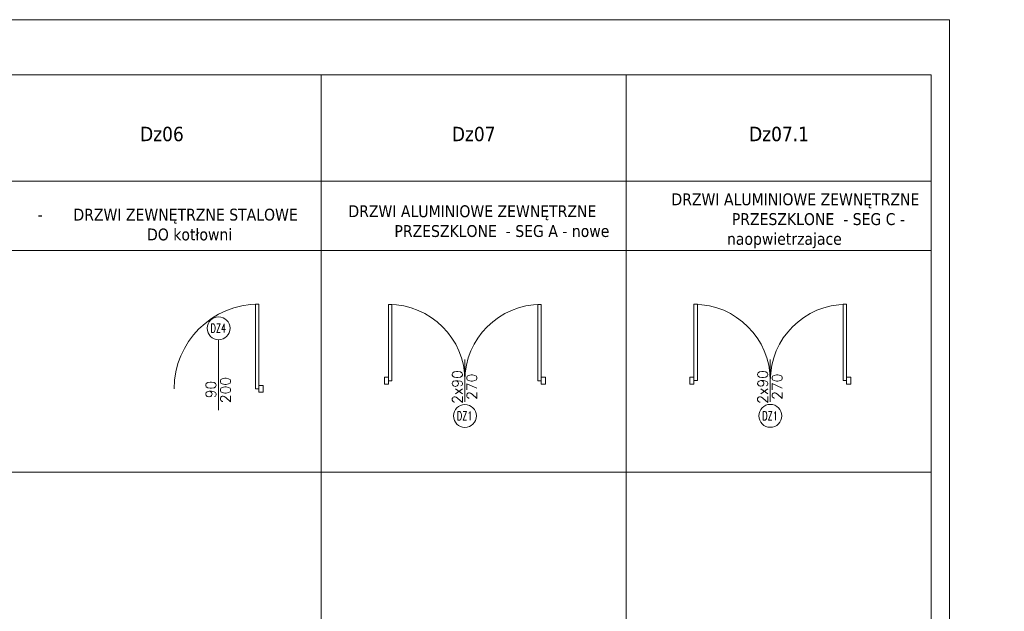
# Model space of a CAD drawing. Header units: millimetres. Extents: x 23192 to 149900, y -396339 to -79279.
# Tile 39 of 136: x 69471 to 70632, y -214559 to -213862. Entities that reach past the tile are written whole.
import ezdxf

# ---------------------------------------------------------------- set-up
doc = ezdxf.new("R2010")
doc.units = ezdxf.units.MM
for name, color, linetype, lineweight in [('0_LEGENDA', 7, 'Continuous', 13), ('Istn-drzwi', 1, 'Continuous', 13), ('PROJ Opis_drzwi', 9, 'Continuous', 15)]:
    doc.layers.add(name, color=color, linetype=linetype, lineweight=lineweight)
doc.styles.add('ARCHETYP', font='romans.shx', dxfattribs={"height": 15})
doc.styles.add('ARIAL', font='tahoma.ttf')

msp = doc.modelspace()

# ---------------------------------------------------------------- linework, layer by layer
at = {"layer": '0_LEGENDA', "linetype": 'ByBlock', "ltscale": 5}
for p, q in [((70567.266, -216539.999), (70567.161, -213861.723)), ((69826.044, -215124.923), (69826.044, -213926.766)), ((70186.044, -215124.921), (70186.044, -213926.765)), ((70545.775, -216524.995), (70545.664, -213926.839)), ((67259.041, -214052.115), (70545.67, -214052.1)), ((67259.041, -214133.771), (70545.673, -214133.755)), ((67259.041, -214395.148), (70545.684, -214395.133))]:
    msp.add_line(p, q, dxfattribs=at)
at = {"layer": '0_LEGENDA'}
for points in [[(70567.266, -216539.999), (67243.902, -216540.05), (67244.041, -213861.894), (70567.161, -213861.726)], [(70545.775, -216524.984), (67259.294, -216525.05), (67259.041, -213926.894), (70545.664, -213926.879)]]:
    msp.add_lwpolyline(points, dxfattribs=at)
at = {"layer": 'Istn-drzwi'}
for points in [[(69748.796, -214196.918), (69748.796, -214296.918), (69752.796, -214296.918), (69752.796, -214196.918)], [(69909.676, -214197.281), (69909.676, -214287.281), (69905.676, -214287.281), (69905.676, -214197.281)], [(70081.676, -214197.281), (70081.676, -214287.281), (70085.676, -214287.281), (70085.676, -214197.281)], [(70269.837, -214197.225), (70269.837, -214287.225), (70265.837, -214287.225), (70265.837, -214197.225)], [(70441.837, -214197.225), (70441.837, -214287.225), (70445.837, -214287.225), (70445.837, -214197.225)], [(69752.796, -214292.918), (69757.796, -214292.918), (69757.796, -214300.918), (69752.796, -214300.918)], [(69905.676, -214283.281), (69900.676, -214283.281), (69900.676, -214291.281), (69905.676, -214291.281)], [(70085.676, -214283.281), (70090.676, -214283.281), (70090.676, -214291.281), (70085.676, -214291.281)], [(70265.837, -214283.225), (70260.837, -214283.225), (70260.837, -214291.225), (70265.837, -214291.225)], [(70445.837, -214283.225), (70450.837, -214283.225), (70450.837, -214291.225), (70445.837, -214291.225)]]:
    msp.add_lwpolyline(points, close=True, dxfattribs=at)
msp.add_lwpolyline([(69705.163, -214238.963), (69705.163, -214321.918)], dxfattribs=at)
for centre, radius, start, end in [((69752.796, -214296.918), 100, 90, 180), ((69905.676, -214287.281), 90, 0, 90), ((70085.676, -214287.281), 90, 90, 180), ((70265.837, -214287.225), 90, 0, 90), ((70445.837, -214287.225), 90, 90, 180)]:
    msp.add_arc(centre, radius, start, end, dxfattribs=at)
at = {"layer": 'PROJ Opis_drzwi'}
for points in [[(69995.676, -214262.281), (69995.676, -214312.281)], [(70355.837, -214262.225), (70355.837, -214312.225)]]:
    msp.add_lwpolyline(points, dxfattribs=at)
for centre in [(69705.163, -214225.463), (69995.676, -214328.781), (70355.837, -214328.725)]:
    msp.add_circle(centre, 13.5, dxfattribs=at)

# ---------------------------------------------------------------- texts
at = {"layer": '0_LEGENDA', "linetype": 'ByBlock', "ltscale": 5, "attachment_point": 1, "style": 'ARIAL'}
for s, insert, char_height, width in [('Dz06', (69612.637, -213987.922), 17, 360), ('\\pxqc;Dz07', (69826.044, -213987.973), 17, 360), ('\\pxqc;Dz07.1', (70186.044, -213987.972), 17, 360), ('\\pxqc;Dz07.1', (70186.205, -213987.917), 17, 360), ('\\pi89.05171;DRZWI ALUMINIOWE \\P\\pi52.57085;ZEWNĘTRZNE  PRZESZKLONE\\P\\pi84.53862,l56,t182.53862;-^ISEG C', (68385.94, -214059.553), 14, 360), ('\\pi89.05171;DRZWI ALUMINIOWE \\P\\pi52.57085;ZEWNĘTRZNE  PRZESZKLONE\\P\\pi22.26259,l56,t120.26259;-^IWIATROŁAP - SEG C', (68745.94, -214059.553), 14, 360), ('\\pxi1.85278,qc;DRZWI ALUMINIOWE ZEWNĘTRZNE\\P\\pi5.7329;PRZESZKLONE  - SEG C - naopwietrzajace', (70192.457, -214066.438), 14, 360), ('\\pi-27.70584,l56,t70.29416;-^IDRZWI ZEWNĘTRZNE STALOWE \\P\\pi66.72599,t122.72599;DO POM AGREGATU', (69078.224, -214084.547), 14, 727.24534), ('\\pxi1.85278;DRZWI ALUMINIOWE ZEWNĘTRZNE\\P\\pi5.7329;PRZESZKLONE  - SEG A - nowe', (69832.296, -214080.494), 14, 360), ('\\pi-27.70584,l56,t70.29416;-^IDRZWI ZEWNĘTRZNE STALOWE \\P\\pi101.12895,t157.12895;DO kotłowni', (69463.673, -214084.507), 14, 360)]:
    msp.add_mtext(s, dxfattribs=dict(at, insert=insert, char_height=char_height, width=width))
at = {"layer": 'Istn-drzwi', "color": 8, "style": 'ARCHETYP'}
for s, p in [('2x90', (69992.676, -214314.508)), ('2x90', (70352.837, -214314.452)), ('90', (69702.163, -214307.941)), ('200', (69719.31, -214313.722)), ('270', (70009.823, -214309.835)), ('270', (70369.984, -214309.779))]:
    msp.add_text(s, height=12, rotation=90, dxfattribs=at).set_placement(p)
at = {"layer": 'PROJ Opis_drzwi', "style": 'ARCHETYP', "width": 0.7}
for s, p in [('DZ4', (69695.745, -214230.384)), ('DZ1', (69986.258, -214333.703)), ('DZ1', (70346.419, -214333.647))]:
    msp.add_text(s, height=10, dxfattribs=at).set_placement(p)

doc.saveas('drawing.dxf')
